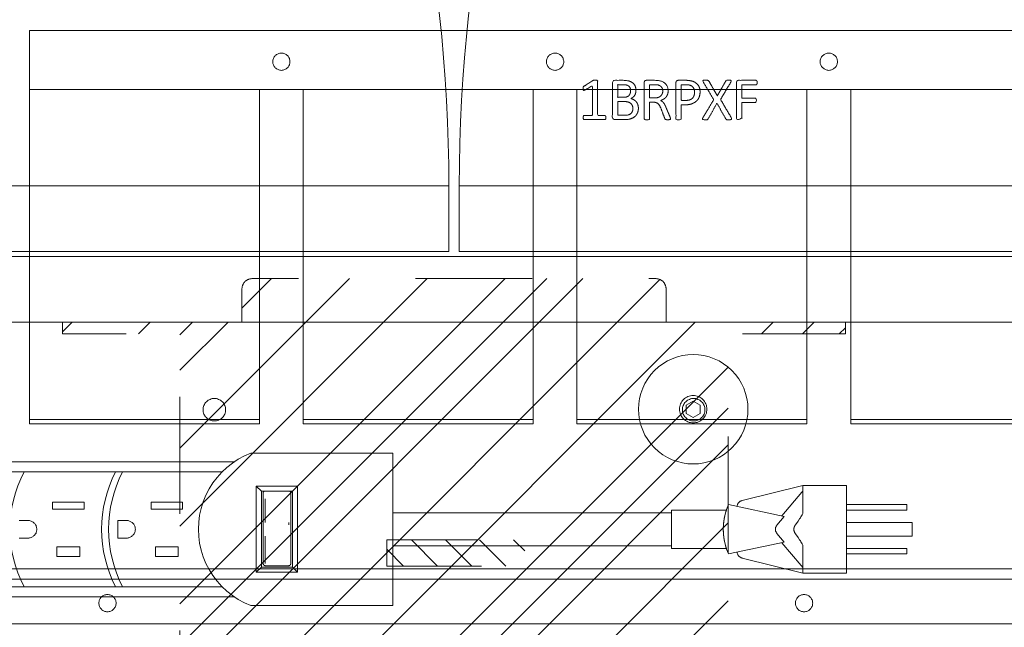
# Model space of a CAD drawing. Header units: inches. Extents: x -416 to -272, y -73 to 47.
# Tile 81 of 206: x -384.72 to -373.48, y -6.52 to 0.41. Entities that reach past the tile are written whole.
import ezdxf

# ---------------------------------------------------------------- set-up
doc = ezdxf.new("R2010")
doc.units = ezdxf.units.IN
doc.header["$LTSCALE"] = 32
doc.header["$MEASUREMENT"] = 0
doc.linetypes.add('Dash Style-1', pattern=[0.083328, 0.041656, -0.041672])
for name, color, linetype, lineweight in [('DashLine', 7, 'Continuous', 13), ('DashLineFill', 7, 'Dash Style-1', 13), ('Drawing', 7, 'Continuous', 18), ('Metal-Black', 7, 'Continuous', 18), ('None', 7, 'Continuous', 18), ('SolidLine', 7, 'Continuous', 15)]:
    doc.layers.add(name, color=color, linetype=linetype, lineweight=lineweight)
doc.layers.add('Electrical', color=1, linetype='Dash Style-1', lineweight=15, true_color=0xff0000)
doc.layers.add('Metal_Black', color=7, linetype='Continuous', lineweight=18, true_color=0x4c4c4c)

# ---------------------------------------------------------------- blocks, each defined once
blk = doc.blocks.new('1BP8DW-Leveler (2D)')
at = {"layer": 'DashLine', "flags": 128}
for points in [[(0.625, 0), (0.622, -0.061), (0.613, -0.122), (0.598, -0.181), (0.577, -0.239), (0.551, -0.295), (0.52, -0.347), (0.483, -0.396), (0.442, -0.442), (0.396, -0.483), (0.347, -0.52), (0.295, -0.551), (0.239, -0.577), (0.181, -0.598), (0.122, -0.613), (0.061, -0.622), (0, -0.625), (-0.061, -0.622), (-0.122, -0.613), (-0.181, -0.598), (-0.239, -0.577), (-0.295, -0.551), (-0.347, -0.52), (-0.396, -0.483), (-0.442, -0.442), (-0.483, -0.396), (-0.52, -0.347), (-0.551, -0.295), (-0.577, -0.239), (-0.598, -0.181), (-0.613, -0.122), (-0.622, -0.061), (-0.625, 0), (-0.622, 0.061), (-0.613, 0.122), (-0.598, 0.181), (-0.577, 0.239), (-0.551, 0.295), (-0.52, 0.347), (-0.483, 0.396), (-0.442, 0.442), (-0.396, 0.483), (-0.347, 0.52), (-0.295, 0.551), (-0.239, 0.577), (-0.181, 0.598), (-0.122, 0.613), (-0.061, 0.622), (0, 0.625), (0.061, 0.622), (0.122, 0.613), (0.181, 0.598), (0.239, 0.577), (0.295, 0.551), (0.347, 0.52), (0.396, 0.483), (0.442, 0.442), (0.483, 0.396), (0.52, 0.347), (0.551, 0.295), (0.577, 0.239), (0.598, 0.181), (0.613, 0.122), (0.622, 0.061)], [(0, 0.156), (0.015, 0.155), (0.03, 0.153), (0.045, 0.15), (0.06, 0.144), (0.074, 0.138), (0.087, 0.13), (0.099, 0.121), (0.11, 0.11), (0.121, 0.099), (0.13, 0.087), (0.138, 0.074), (0.144, 0.06), (0.15, 0.045), (0.153, 0.03), (0.155, 0.015), (0.156, 0), (0.155, -0.015), (0.153, -0.03), (0.15, -0.045), (0.144, -0.06), (0.138, -0.074), (0.13, -0.087), (0.121, -0.099), (0.11, -0.11), (0.099, -0.121), (0.087, -0.13), (0.074, -0.138), (0.06, -0.144), (0.045, -0.15), (0.03, -0.153), (0.015, -0.155), (0, -0.156), (-0.015, -0.155), (-0.03, -0.153), (-0.045, -0.15), (-0.06, -0.144), (-0.074, -0.138), (-0.087, -0.13), (-0.099, -0.121), (-0.11, -0.11), (-0.121, -0.099), (-0.13, -0.087), (-0.138, -0.074), (-0.144, -0.06), (-0.15, -0.045), (-0.153, -0.03), (-0.155, -0.015), (-0.156, 0), (-0.155, 0.015), (-0.153, 0.03), (-0.15, 0.045), (-0.144, 0.06), (-0.138, 0.074), (-0.13, 0.087), (-0.121, 0.099), (-0.11, 0.11), (-0.099, 0.121), (-0.087, 0.13), (-0.074, 0.138), (-0.06, 0.144), (-0.045, 0.15), (-0.03, 0.153), (-0.015, 0.155)], [(0, 0.094), (-0.081, 0.047), (-0.081, -0.047), (0, -0.094), (0.081, -0.047), (0.081, 0.047)]]:
    blk.add_lwpolyline(points, close=True, dxfattribs=at)
blk = doc.blocks.new('1BRPX9-Util_Bkt_Lg-N (2D)')
at = {"layer": 'DashLineFill', "linetype": 'Continuous', "lineweight": 13}
h = blk.add_hatch(dxfattribs=at)
h.set_pattern_fill('Steel', color=253, style=0, pattern_type=2)
h.set_pattern_definition([(45, (0, 0), (-1.613, 1.9357), []), (45, (-1.0608, 1.0608), (-0.472346, 0.41676), [])])
edge = h.paths.add_edge_path()
edge.add_line((-4.469, 7.539), (-2.421, 7.539))
edge.add_line((-2.421, 7.539), (-2.421, 7.917))
edge.add_arc((-2.303, 7.917), 0.118, 90, 180, ccw=False)
edge.add_line((-2.303, 8.035), (2.303, 8.035))
edge.add_arc((2.303, 7.917), 0.118, 0, 90, ccw=False)
edge.add_line((2.421, 7.917), (2.421, 7.539))
edge.add_line((2.421, 7.539), (4.469, 7.539))
edge.add_line((4.469, 7.539), (4.469, 7.406))
edge.add_line((4.469, 7.406), (3.13, 7.406))
edge.add_line((3.13, 7.406), (3.13, -2.012))
edge.add_line((3.13, -2.012), (4.469, -2.012))
edge.add_line((4.469, -2.012), (4.469, -2.146))
edge.add_line((4.469, -2.146), (2.421, -2.146))
edge.add_line((2.421, -2.146), (2.421, -2.524))
edge.add_arc((2.303, -2.524), 0.118, 270, 360, ccw=False)
edge.add_line((2.303, -2.642), (-2.303, -2.642))
edge.add_arc((-2.303, -2.524), 0.118, 180, 270, ccw=False)
edge.add_line((-2.421, -2.524), (-2.421, -2.146))
edge.add_line((-2.421, -2.146), (-4.469, -2.146))
edge.add_line((-4.469, -2.146), (-4.469, -2.012))
edge.add_line((-4.469, -2.012), (-3.13, -2.012))
edge.add_line((-3.13, -2.012), (-3.13, 7.406))
edge.add_line((-3.13, 7.406), (-4.469, 7.406))
edge.add_line((-4.469, 7.406), (-4.469, 7.539))
at = {"layer": 'DashLineFill', "flags": 128}
blk.add_lwpolyline([(-4.469, 7.539), (-2.421, 7.539), (-2.421, 7.917, -0.414214), (-2.303, 8.035), (2.303, 8.035, -0.414214), (2.421, 7.917), (2.421, 7.539), (4.469, 7.539), (4.469, 7.406), (3.13, 7.406), (3.13, -2.012), (4.469, -2.012), (4.469, -2.146), (2.421, -2.146), (2.421, -2.524, -0.414214), (2.303, -2.642), (-2.303, -2.642, -0.414214), (-2.421, -2.524), (-2.421, -2.146), (-4.469, -2.146), (-4.469, -2.012), (-3.13, -2.012), (-3.13, 7.406), (-4.469, 7.406)], format="xyb", close=True, dxfattribs=at)
at = {"layer": 'SolidLine', "flags": 128}
for points in [[(-2.736, -1.017), (-2.724, -1.018), (-2.711, -1.02), (-2.699, -1.023), (-2.687, -1.027), (-2.676, -1.032), (-2.665, -1.039), (-2.655, -1.046), (-2.645, -1.055), (-2.637, -1.064), (-2.629, -1.074), (-2.623, -1.085), (-2.618, -1.096), (-2.613, -1.108), (-2.61, -1.121), (-2.608, -1.133), (-2.608, -1.146), (-2.608, -1.158), (-2.61, -1.171), (-2.613, -1.183), (-2.618, -1.195), (-2.623, -1.206), (-2.629, -1.217), (-2.637, -1.227), (-2.645, -1.237), (-2.655, -1.245), (-2.665, -1.253), (-2.676, -1.259), (-2.687, -1.264), (-2.699, -1.269), (-2.711, -1.272), (-2.724, -1.274), (-2.736, -1.274), (-2.749, -1.274), (-2.761, -1.272), (-2.774, -1.269), (-2.785, -1.264), (-2.797, -1.259), (-2.808, -1.253), (-2.818, -1.245), (-2.827, -1.237), (-2.836, -1.227), (-2.843, -1.217), (-2.85, -1.206), (-2.855, -1.195), (-2.859, -1.183), (-2.862, -1.171), (-2.864, -1.158), (-2.865, -1.146), (-2.864, -1.133), (-2.862, -1.121), (-2.859, -1.108), (-2.855, -1.096), (-2.85, -1.085), (-2.843, -1.074), (-2.836, -1.064), (-2.827, -1.055), (-2.818, -1.046), (-2.808, -1.039), (-2.797, -1.032), (-2.785, -1.027), (-2.774, -1.023), (-2.761, -1.02), (-2.749, -1.018)], [(2.736, -1.017), (2.749, -1.018), (2.761, -1.02), (2.774, -1.023), (2.785, -1.027), (2.797, -1.032), (2.808, -1.039), (2.818, -1.046), (2.827, -1.055), (2.836, -1.064), (2.843, -1.074), (2.85, -1.085), (2.855, -1.096), (2.859, -1.108), (2.862, -1.121), (2.864, -1.133), (2.865, -1.146), (2.864, -1.158), (2.862, -1.171), (2.859, -1.183), (2.855, -1.195), (2.85, -1.206), (2.843, -1.217), (2.836, -1.227), (2.827, -1.237), (2.818, -1.245), (2.808, -1.253), (2.797, -1.259), (2.785, -1.264), (2.774, -1.269), (2.761, -1.272), (2.749, -1.274), (2.736, -1.274), (2.724, -1.274), (2.711, -1.272), (2.699, -1.269), (2.687, -1.264), (2.676, -1.259), (2.665, -1.253), (2.655, -1.245), (2.645, -1.237), (2.637, -1.227), (2.629, -1.217), (2.623, -1.206), (2.618, -1.195), (2.613, -1.183), (2.61, -1.171), (2.608, -1.158), (2.608, -1.146), (2.608, -1.133), (2.61, -1.121), (2.613, -1.108), (2.618, -1.096), (2.623, -1.085), (2.629, -1.074), (2.637, -1.064), (2.645, -1.055), (2.655, -1.046), (2.665, -1.039), (2.676, -1.032), (2.687, -1.027), (2.699, -1.023), (2.711, -1.02), (2.724, -1.018)]]:
    blk.add_lwpolyline(points, close=True, dxfattribs=at)
at = {"layer": 'Metal-Black', "color": 7}
blk.add_blockref('1BP8DW-Leveler (2D)', (-2.731, -1.151), dxfattribs=at)
blk = doc.blocks.new('Group-97')
at = {"layer": 'DashLine', "flags": 128}
blk.add_lwpolyline([(18.435, -10.453), (53.612, -10.453), (53.612, -11.201), (18.435, -11.201)], close=True, dxfattribs=at)
at = {"layer": 'DashLine'}
for centre, start, end in [((18.12, -12.008), 335, 0), ((53.927, -12.008), 180, 205)]:
    blk.add_arc(centre, 17.844, start, end, dxfattribs=at)
at = {"layer": 'SolidLine', "flags": 128}
for points in [[(0.787, -0.768), (71.26, -0.768), (71.26, -11.201), (0.787, -11.201)], [(18.12, -11.26), (35.965, -11.26), (35.965, -12.008), (18.12, -12.008)], [(36.083, -11.26), (53.927, -11.26), (53.927, -12.008), (36.083, -12.008)]]:
    blk.add_lwpolyline(points, close=True, dxfattribs=at)
at = {"layer": 'DashLine', "color": 7}
blk.add_blockref('1BRPX9-Util_Bkt_Lg-N (2D)', (36.024, -8.307), dxfattribs=at)
blk = doc.blocks.new('Group-75')
at = {"layer": 'SolidLine'}
for p, q in [((-2.906, 0.893), (-4.526, 0.893)), ((-4.526, 0.893), (-4.526, -0.847)), ((-2.832, 0.861), (-2.906, 0.893)), ((-2.761, 0.823), (-2.832, 0.861)), ((-2.714, 0.793), (-2.761, 0.823)), ((-2.694, 0.779), (-2.761, 0.823)), ((-2.694, 0.779), (-2.714, 0.793)), ((4.484, 0.793), (-2.714, 0.793)), ((-2.631, 0.729), (-2.694, 0.779)), ((-2.572, 0.675), (-2.631, 0.729)), ((-2.519, 0.615), (-2.572, 0.675)), ((-2.47, 0.551), (-2.519, 0.615)), ((-9.206, 0.523), (-9.706, 0.523)), ((-9.706, 0.523), (-9.706, -0.477)), ((-9.206, 0.523), (-9.206, 0.203)), ((-8.515, 0.352), (-9.206, 0.523)), ((-9.206, 0.46), (-9.201, 0.454)), ((-9.194, 0.445), (-9.201, 0.454)), ((-2.967, 0.513), (-3.439, 0.513)), ((-3.38, 0.456), (-3.439, 0.513)), ((-3.439, 0.513), (-3.439, -0.468)), ((-3.026, 0.456), (-3.38, 0.456)), ((-3.38, -0.411), (-3.38, 0.456)), ((-3.026, 0.456), (-2.967, 0.513)), ((-3.026, 0.456), (-3.026, -0.411)), ((-2.967, -0.468), (-2.967, 0.513)), ((-2.428, 0.483), (-2.47, 0.551)), ((-2.391, 0.412), (-2.428, 0.483)), ((-9.187, 0.437), (-9.194, 0.445)), ((-8.968, 0.176), (-9.187, 0.437)), ((-8.509, 0.35), (-8.515, 0.352)), ((-8.503, 0.348), (-8.509, 0.35)), ((-8.497, 0.345), (-8.503, 0.348)), ((-8.492, 0.342), (-8.497, 0.345)), ((-8.486, 0.338), (-8.492, 0.342)), ((-8.481, 0.334), (-8.486, 0.338)), ((-3.359, 0.421), (-3.36, 0.419)), ((-3.36, 0.419), (-3.36, 0.418)), ((-3.36, 0.418), (-3.36, 0.416)), ((-3.36, 0.416), (-3.36, 0.414)), ((-3.36, 0.414), (-3.36, -0.392)), ((-3.358, 0.424), (-3.359, 0.422)), ((-3.359, 0.422), (-3.359, 0.421)), ((-3.357, 0.426), (-3.358, 0.424)), ((-3.356, 0.428), (-3.357, 0.426)), ((-3.357, 0.426), (-3.357, 0.426)), ((-3.354, 0.43), (-3.356, 0.428)), ((-3.353, 0.431), (-3.354, 0.43)), ((-3.352, 0.432), (-3.353, 0.431)), ((-3.35, 0.434), (-3.352, 0.432)), ((-3.348, 0.435), (-3.35, 0.434)), ((-3.346, 0.436), (-3.348, 0.435)), ((-3.344, 0.436), (-3.346, 0.436)), ((-3.343, 0.437), (-3.344, 0.436)), ((-3.341, 0.437), (-3.343, 0.437)), ((-3.339, 0.438), (-3.341, 0.437)), ((-3.337, 0.438), (-3.339, 0.438)), ((-3.069, 0.438), (-3.337, 0.438)), ((-3.067, 0.438), (-3.069, 0.438)), ((-3.069, 0.414), (-3.069, 0.1)), ((-3.065, 0.437), (-3.067, 0.438)), ((-3.063, 0.437), (-3.065, 0.437)), ((-3.061, 0.436), (-3.063, 0.437)), ((-3.059, 0.436), (-3.061, 0.436)), ((-3.057, 0.435), (-3.059, 0.436)), ((-3.056, 0.434), (-3.057, 0.435)), ((-3.054, 0.433), (-3.056, 0.434)), ((-3.054, 0.432), (-3.054, 0.433)), ((-3.052, 0.431), (-3.054, 0.432)), ((-3.051, 0.43), (-3.052, 0.431)), ((-3.05, 0.428), (-3.051, 0.43)), ((-3.049, 0.426), (-3.05, 0.428)), ((-3.049, 0.426), (-3.049, 0.426)), ((-3.048, 0.424), (-3.049, 0.426)), ((-3.047, 0.422), (-3.048, 0.424)), ((-3.046, 0.421), (-3.047, 0.422)), ((-3.046, 0.419), (-3.046, 0.421)), ((-3.046, 0.418), (-3.046, 0.419)), ((-3.045, 0.416), (-3.046, 0.418)), ((-3.045, 0.414), (-3.045, 0.416)), ((-3.045, -0.392), (-3.045, 0.414)), ((-2.361, 0.337), (-2.391, 0.412)), ((-2.337, 0.261), (-2.361, 0.337)), ((-10.393, 0.304), (-10.393, 0.241)), ((-9.706, 0.304), (-10.393, 0.304)), ((-9.706, 0.241), (-10.393, 0.241)), ((-8.357, 0.304), (-8.995, 0.17)), ((-8.477, 0.329), (-8.481, 0.334)), ((-8.472, 0.324), (-8.477, 0.329)), ((-8.469, 0.319), (-8.472, 0.324)), ((-8.465, 0.313), (-8.469, 0.319)), ((-8.462, 0.308), (-8.465, 0.313)), ((-8.46, 0.302), (-8.462, 0.308)), ((-8.458, 0.295), (-8.46, 0.302)), ((-8.457, 0.289), (-8.458, 0.295)), ((-8.456, 0.283), (-8.457, 0.289)), ((-8.336, 0.25), (-8.357, 0.304)), ((-8.333, 0.241), (-8.336, 0.25)), ((-8.32, 0.194), (-8.336, 0.25)), ((-7.706, 0.241), (-8.333, 0.241)), ((-8.333, 0.24), (-8.333, 0.241)), ((-8.333, 0.24), (-8.33, 0.231)), ((-8.328, 0.225), (-8.33, 0.231)), ((-7.706, 0.241), (-7.706, -0.196)), ((-2.32, 0.182), (-2.337, 0.261)), ((-1.816, 0.333), (-2.076, 0.333)), ((-2.076, 0.223), (-2.076, 0.333)), ((-1.816, 0.333), (-1.816, 0.223)), ((-0.691, 0.333), (-0.951, 0.333)), ((-0.951, 0.223), (-0.951, 0.333)), ((-0.691, 0.333), (-0.691, 0.223)), ((-9.206, 0.203), (-9.199, 0.189)), ((-9.199, 0.189), (-9.192, 0.178)), ((-9.192, 0.178), (-9.185, 0.166)), ((-9.178, 0.153), (-9.185, 0.166)), ((-9.17, 0.141), (-9.178, 0.153)), ((-9.17, 0.141), (-9.153, 0.116)), ((-9.153, 0.116), (-9.135, 0.09)), ((-8.995, 0.17), (-8.911, 0.07)), ((-8.327, 0.221), (-8.328, 0.225)), ((-8.326, 0.217), (-8.327, 0.221)), ((-8.324, 0.212), (-8.326, 0.217)), ((-8.324, 0.212), (-8.322, 0.202)), ((-8.322, 0.202), (-8.32, 0.195)), ((-8.32, 0.194), (-8.319, 0.19)), ((-8.319, 0.19), (-8.32, 0.194)), ((-8.308, 0.138), (-8.32, 0.194)), ((-8.316, 0.177), (-8.319, 0.19)), ((-8.316, 0.177), (-8.313, 0.163)), ((-8.31, 0.148), (-8.313, 0.163)), ((-8.31, 0.148), (-8.308, 0.139)), ((-8.306, 0.124), (-8.308, 0.138)), ((-8.301, 0.08), (-8.308, 0.138)), ((-8.308, 0.137), (-8.307, 0.135)), ((-8.306, 0.124), (-8.304, 0.115)), ((-8.303, 0.106), (-8.304, 0.115)), ((-4.526, 0.21), (-7.706, 0.21)), ((-2.309, 0.103), (-2.32, 0.182)), ((-1.816, 0.223), (-2.076, 0.223)), ((-1.536, 0.109), (-1.528, 0.113)), ((-1.528, 0.113), (-1.52, 0.116)), ((-1.52, 0.116), (-1.512, 0.119)), ((-1.512, 0.119), (-1.503, 0.121)), ((-1.503, 0.121), (-1.495, 0.122)), ((-1.495, 0.122), (-1.486, 0.123)), ((-1.386, 0.123), (-1.486, 0.123)), ((-1.386, 0.123), (-1.386, -0.077)), ((-0.691, 0.223), (-0.951, 0.223)), ((-0.411, 0.109), (-0.403, 0.113)), ((-0.403, 0.113), (-0.395, 0.116)), ((-0.395, 0.116), (-0.387, 0.119)), ((-0.387, 0.119), (-0.378, 0.121)), ((-0.378, 0.121), (-0.37, 0.122)), ((-0.37, 0.122), (-0.361, 0.123)), ((-0.261, 0.123), (-0.361, 0.123)), ((-9.706, 0.101), (-10.456, 0.101)), ((-10.456, 0.101), (-10.456, -0.056)), ((-9.12, 0.07), (-9.135, 0.09)), ((-9.118, 0.067), (-9.12, 0.07)), ((-9.118, 0.067), (-9.115, 0.063)), ((-9.113, 0.058), (-9.115, 0.063)), ((-9.113, 0.058), (-9.111, 0.055)), ((-9.11, 0.052), (-9.111, 0.055)), ((-9.108, 0.046), (-9.11, 0.052)), ((-9.107, 0.043), (-9.108, 0.046)), ((-9.108, -0.001), (-9.107, 0.002)), ((-9.106, 0.039), (-9.107, 0.043)), ((-9.107, 0.002), (-9.106, 0.006)), ((-9.105, 0.036), (-9.106, 0.039)), ((-9.106, 0.006), (-9.105, 0.009)), ((-9.105, 0.033), (-9.105, 0.036)), ((-9.104, 0.029), (-9.105, 0.033)), ((-9.105, 0.012), (-9.104, 0.016)), ((-9.105, 0.009), (-9.105, 0.012)), ((-9.104, 0.026), (-9.104, 0.029)), ((-9.104, 0.023), (-9.104, 0.026)), ((-9.104, 0.019), (-9.104, 0.023)), ((-9.104, 0.016), (-9.104, 0.019)), ((-8.909, 0.067), (-8.911, 0.07)), ((-8.909, 0.067), (-8.907, 0.064)), ((-8.907, 0.064), (-8.905, 0.061)), ((-8.905, 0.061), (-8.903, 0.058)), ((-8.902, 0.055), (-8.903, 0.058)), ((-8.902, 0.055), (-8.9, 0.052)), ((-8.9, 0.052), (-8.899, 0.049)), ((-8.897, 0.046), (-8.899, 0.049)), ((-8.896, 0.043), (-8.897, 0.046)), ((-8.896, 0.002), (-8.897, -0.001)), ((-8.896, 0.043), (-8.896, 0.039)), ((-8.896, 0.039), (-8.895, 0.036)), ((-8.895, 0.009), (-8.896, 0.006)), ((-8.896, 0.006), (-8.896, 0.002)), ((-8.894, 0.033), (-8.895, 0.036)), ((-8.894, 0.012), (-8.895, 0.009)), ((-8.894, 0.029), (-8.894, 0.033)), ((-8.894, 0.029), (-8.894, 0.026)), ((-8.894, 0.026), (-8.894, 0.023)), ((-8.894, 0.023), (-8.894, 0.019)), ((-8.894, 0.016), (-8.894, 0.019)), ((-8.894, 0.016), (-8.894, 0.012)), ((-8.302, 0.097), (-8.303, 0.106)), ((-8.301, 0.08), (-8.302, 0.097)), ((-8.301, 0.079), (-8.301, 0.08)), ((-8.301, 0.08), (-8.298, 0.023)), ((-8.3, 0.07), (-8.301, 0.079)), ((-8.301, -0.035), (-8.298, 0.023)), ((-8.299, 0.061), (-8.3, 0.07)), ((-8.299, 0.051), (-8.299, 0.061)), ((-8.299, 0.042), (-8.299, 0.051)), ((-8.298, 0.032), (-8.299, 0.042)), ((-8.299, 0.003), (-8.298, 0.013)), ((-8.299, -0.006), (-8.299, 0.003)), ((-8.298, 0.023), (-8.298, 0.032)), ((-8.298, 0.013), (-8.298, 0.023)), ((-2.306, 0.023), (-2.309, 0.103)), ((-2.309, -0.058), (-2.306, 0.023)), ((-1.586, 0.023), (-1.585, 0.031)), ((-1.585, 0.014), (-1.586, 0.023)), ((-1.585, 0.031), (-1.584, 0.04)), ((-1.584, 0.005), (-1.585, 0.014)), ((-1.584, 0.04), (-1.582, 0.048)), ((-1.582, -0.003), (-1.584, 0.005)), ((-1.582, 0.048), (-1.58, 0.057)), ((-1.58, 0.057), (-1.577, 0.065)), ((-1.577, 0.065), (-1.572, 0.073)), ((-1.572, 0.073), (-1.568, 0.08)), ((-1.568, 0.08), (-1.562, 0.087)), ((-1.562, 0.087), (-1.557, 0.093)), ((-1.557, 0.093), (-1.55, 0.099)), ((-1.55, 0.099), (-1.543, 0.104)), ((-1.543, 0.104), (-1.536, 0.109)), ((-0.461, 0.023), (-0.46, 0.031)), ((-0.46, 0.014), (-0.461, 0.023)), ((-0.46, 0.031), (-0.459, 0.04)), ((-0.459, 0.005), (-0.46, 0.014)), ((-0.459, 0.04), (-0.457, 0.048)), ((-0.457, -0.003), (-0.459, 0.005)), ((-0.457, 0.048), (-0.455, 0.057)), ((-0.455, 0.057), (-0.452, 0.065)), ((-0.452, 0.065), (-0.447, 0.073)), ((-0.447, 0.073), (-0.443, 0.08)), ((-0.443, 0.08), (-0.437, 0.087)), ((-0.437, 0.087), (-0.432, 0.093)), ((-0.432, 0.093), (-0.425, 0.099)), ((-0.425, 0.099), (-0.418, 0.104)), ((-0.418, 0.104), (-0.411, 0.109)), ((-9.706, -0.056), (-10.456, -0.056)), ((-9.185, -0.121), (-9.178, -0.108)), ((-9.17, -0.096), (-9.178, -0.108)), ((-9.17, -0.096), (-9.153, -0.071)), ((-9.153, -0.071), (-9.135, -0.045)), ((-9.12, -0.025), (-9.135, -0.045)), ((-9.12, -0.025), (-9.118, -0.022)), ((-9.118, -0.022), (-9.116, -0.019)), ((-9.115, -0.018), (-9.116, -0.019)), ((-9.113, -0.013), (-9.115, -0.018)), ((-9.113, -0.013), (-9.111, -0.01)), ((-9.111, -0.01), (-9.11, -0.007)), ((-9.11, -0.007), (-9.109, -0.004)), ((-9.108, -0.001), (-9.109, -0.004)), ((-8.911, -0.025), (-8.995, -0.125)), ((-8.909, -0.022), (-8.911, -0.025)), ((-8.907, -0.019), (-8.909, -0.022)), ((-8.907, -0.019), (-8.905, -0.016)), ((-8.903, -0.013), (-8.905, -0.016)), ((-8.902, -0.01), (-8.903, -0.013)), ((-8.9, -0.007), (-8.902, -0.01)), ((-8.899, -0.004), (-8.9, -0.007)), ((-8.897, -0.001), (-8.899, -0.004)), ((-8.32, -0.149), (-8.308, -0.093)), ((-8.31, -0.103), (-8.313, -0.118)), ((-8.31, -0.103), (-8.308, -0.093)), ((-8.308, -0.093), (-8.301, -0.035)), ((-8.308, -0.093), (-8.306, -0.078)), ((-8.306, -0.078), (-8.304, -0.07)), ((-8.304, -0.07), (-8.303, -0.061)), ((-8.303, -0.061), (-8.302, -0.052)), ((-8.302, -0.052), (-8.301, -0.035)), ((-8.301, -0.035), (-8.3, -0.025)), ((-8.3, -0.025), (-8.299, -0.015)), ((-8.299, -0.015), (-8.299, -0.006)), ((-3.337, -0.03), (-3.337, -0.054)), ((-3.069, -0.054), (-3.069, -0.327)), ((-2.32, -0.137), (-2.309, -0.058)), ((-1.58, -0.012), (-1.582, -0.003)), ((-1.577, -0.02), (-1.58, -0.012)), ((-1.572, -0.027), (-1.577, -0.02)), ((-1.568, -0.035), (-1.572, -0.027)), ((-1.562, -0.042), (-1.568, -0.035)), ((-1.557, -0.048), (-1.562, -0.042)), ((-1.55, -0.054), (-1.557, -0.048)), ((-1.543, -0.059), (-1.55, -0.054)), ((-1.536, -0.064), (-1.543, -0.059)), ((-1.528, -0.068), (-1.536, -0.064)), ((-1.52, -0.071), (-1.528, -0.068)), ((-1.512, -0.074), (-1.52, -0.071)), ((-1.503, -0.076), (-1.512, -0.074)), ((-1.495, -0.077), (-1.503, -0.076)), ((-1.486, -0.077), (-1.495, -0.077)), ((-1.386, -0.077), (-1.486, -0.077)), ((-0.455, -0.012), (-0.457, -0.003)), ((-0.452, -0.02), (-0.455, -0.012)), ((-0.447, -0.027), (-0.452, -0.02)), ((-0.443, -0.035), (-0.447, -0.027)), ((-0.437, -0.042), (-0.443, -0.035)), ((-0.432, -0.048), (-0.437, -0.042)), ((-0.425, -0.054), (-0.432, -0.048)), ((-0.418, -0.059), (-0.425, -0.054)), ((-0.411, -0.064), (-0.418, -0.059)), ((-0.403, -0.068), (-0.411, -0.064)), ((-0.395, -0.071), (-0.403, -0.068)), ((-0.387, -0.074), (-0.395, -0.071)), ((-0.378, -0.076), (-0.387, -0.074)), ((-0.37, -0.077), (-0.378, -0.076)), ((-0.361, -0.077), (-0.37, -0.077)), ((-0.261, -0.077), (-0.361, -0.077)), ((-10.393, -0.196), (-10.393, -0.259)), ((-9.706, -0.196), (-10.393, -0.196)), ((-9.199, -0.144), (-9.206, -0.158)), ((-9.206, -0.477), (-9.206, -0.158)), ((-9.199, -0.144), (-9.192, -0.133)), ((-9.194, -0.4), (-8.968, -0.131)), ((-9.185, -0.121), (-9.192, -0.133)), ((-8.995, -0.125), (-8.357, -0.259)), ((-8.357, -0.259), (-8.336, -0.205)), ((-8.336, -0.205), (-8.32, -0.149)), ((-8.336, -0.205), (-8.333, -0.196)), ((-8.333, -0.196), (-8.332, -0.193)), ((-7.706, -0.196), (-8.333, -0.196)), ((-8.332, -0.193), (-8.331, -0.189)), ((-8.33, -0.186), (-8.331, -0.189)), ((-8.328, -0.18), (-8.33, -0.186)), ((-8.327, -0.176), (-8.328, -0.18)), ((-8.327, -0.176), (-8.324, -0.167)), ((-8.324, -0.167), (-8.322, -0.157)), ((-8.32, -0.15), (-8.322, -0.157)), ((-8.319, -0.145), (-8.32, -0.149)), ((-8.32, -0.149), (-8.319, -0.145)), ((-8.319, -0.145), (-8.316, -0.132)), ((-8.313, -0.118), (-8.316, -0.132)), ((-4.526, -0.165), (-7.706, -0.165)), ((-2.361, -0.292), (-2.337, -0.216)), ((-2.337, -0.216), (-2.32, -0.137)), ((-2.126, -0.287), (-2.126, -0.207)), ((-1.766, -0.207), (-2.126, -0.207)), ((-1.766, -0.207), (-1.766, -0.287)), ((-0.641, -0.207), (-1.001, -0.207)), ((-1.001, -0.287), (-1.001, -0.207)), ((-0.641, -0.207), (-0.641, -0.287)), ((-9.706, -0.259), (-10.393, -0.259)), ((-9.206, -0.477), (-8.515, -0.307)), ((-8.515, -0.307), (-8.509, -0.305)), ((-8.509, -0.305), (-8.503, -0.303)), ((-8.503, -0.303), (-8.497, -0.3)), ((-8.497, -0.3), (-8.492, -0.297)), ((-8.492, -0.297), (-8.486, -0.293)), ((-8.486, -0.293), (-8.481, -0.289)), ((-8.481, -0.289), (-8.477, -0.284)), ((-8.477, -0.284), (-8.472, -0.279)), ((-8.472, -0.279), (-8.469, -0.274)), ((-8.469, -0.274), (-8.465, -0.268)), ((-8.465, -0.268), (-8.462, -0.263)), ((-8.462, -0.263), (-8.46, -0.256)), ((-8.46, -0.256), (-8.458, -0.25)), ((-8.458, -0.25), (-8.457, -0.244)), ((-8.457, -0.244), (-8.456, -0.238)), ((-3.069, -0.327), (-3.068, -0.327)), ((-2.391, -0.367), (-2.361, -0.292)), ((-1.766, -0.287), (-2.126, -0.287)), ((-0.641, -0.287), (-1.001, -0.287)), ((-9.206, -0.415), (-9.201, -0.408)), ((-9.194, -0.4), (-9.201, -0.408)), ((-3.439, -0.468), (-3.38, -0.411)), ((-3.026, -0.411), (-3.38, -0.411)), ((-3.36, -0.392), (-3.36, -0.394)), ((-3.36, -0.394), (-3.36, -0.396)), ((-3.36, -0.396), (-3.36, -0.398)), ((-3.36, -0.398), (-3.359, -0.399)), ((-3.359, -0.399), (-3.358, -0.401)), ((-3.358, -0.401), (-3.357, -0.403)), ((-3.357, -0.403), (-3.356, -0.405)), ((-3.356, -0.405), (-3.355, -0.406)), ((-3.355, -0.406), (-3.354, -0.408)), ((-3.354, -0.408), (-3.353, -0.409)), ((-3.353, -0.409), (-3.351, -0.41)), ((-3.35, -0.411), (-3.351, -0.41)), ((-3.054, -0.41), (-3.055, -0.411)), ((-3.054, -0.41), (-3.053, -0.409)), ((-3.053, -0.409), (-3.052, -0.408)), ((-3.052, -0.408), (-3.05, -0.406)), ((-3.05, -0.406), (-3.049, -0.405)), ((-3.049, -0.405), (-3.048, -0.403)), ((-3.048, -0.403), (-3.047, -0.401)), ((-3.047, -0.399), (-3.046, -0.398)), ((-3.047, -0.401), (-3.047, -0.399)), ((-3.046, -0.396), (-3.045, -0.394)), ((-3.046, -0.398), (-3.046, -0.396)), ((-3.045, -0.394), (-3.045, -0.392)), ((-3.026, -0.411), (-2.967, -0.468)), ((-2.47, -0.506), (-2.428, -0.438)), ((-2.428, -0.438), (-2.391, -0.367)), ((-9.206, -0.477), (-9.706, -0.477)), ((-2.967, -0.468), (-3.439, -0.468)), ((-2.519, -0.57), (-2.47, -0.506)), ((-2.631, -0.684), (-2.572, -0.63)), ((-2.572, -0.63), (-2.519, -0.57)), ((-2.832, -0.816), (-2.761, -0.778)), ((-2.761, -0.778), (-2.694, -0.734)), ((-2.761, -0.778), (-2.714, -0.747)), ((-2.714, -0.747), (-2.694, -0.734)), ((4.484, -0.747), (-2.714, -0.747)), ((-2.694, -0.734), (-2.631, -0.684)), ((-2.906, -0.847), (-4.526, -0.847)), ((-2.906, -0.847), (-2.832, -0.816))]:
    blk.add_line(p, q, dxfattribs=at)
blk = doc.blocks.new('MP-Plug (2D)')
at = {"layer": 'SolidLine'}
for p, q in [((4.583, 0.678), (-2.576, 0.678)), ((4.583, -0.632), (-2.576, -0.632))]:
    blk.add_line(p, q, dxfattribs=at)
for centre in [(-2.7, 0.023), (-2.62, 0.023), (-1.575, 0.023)]:
    blk.add_arc(centre, 1.42, 332.5327, 27.4673, dxfattribs=at)
at = {"layer": 'SolidLine', "color": 7}
blk.add_blockref('Group-75', (0, 0), dxfattribs=at)
blk = doc.blocks.new('Group-76')
at = {"layer": 'Metal_Black', "color": 7}
for points, knots in [([(5.781, -1.714), (5.773, -1.714), (5.759, -1.711), (5.757, -1.703), (5.757, -1.584), (5.757, -1.465), (5.758, -1.461), (5.764, -1.457), (5.773, -1.455), (5.786, -1.455), (5.795, -1.457), (5.801, -1.459), (5.805, -1.465), (5.805, -1.513), (5.805, -1.56), (5.974, -1.56), (6.144, -1.56), (6.118, -1.517), (6.093, -1.474), (6.091, -1.468), (6.089, -1.459), (6.093, -1.455), (6.104, -1.453), (6.116, -1.453), (6.126, -1.453), (6.131, -1.455), (6.135, -1.459), (6.137, -1.463), (6.17, -1.514), (6.203, -1.566), (6.205, -1.568), (6.205, -1.572), (6.207, -1.577), (6.207, -1.594), (6.207, -1.612), (6.203, -1.618), (6.2, -1.62), (6.001, -1.62), (5.805, -1.62), (5.805, -1.66), (5.805, -1.704), (5.801, -1.708), (5.795, -1.712), (5.786, -1.714), (5.781, -1.714)], [0, 0, 0, 0.00261, 0.007831, 0.010441, 0.176195, 0.178805, 0.181415, 0.184026, 0.186636, 0.188594, 0.190551, 0.192509, 0.194467, 0.244389, 0.244389, 0.424498, 0.424498, 0.47805, 0.47805, 0.484241, 0.490432, 0.496622, 0.502813, 0.507071, 0.510941, 0.514811, 0.518682, 0.518682, 0.576295, 0.576295, 0.578743, 0.58119, 0.583638, 0.590247, 0.593184, 0.596122, 0.599059, 0.911881, 0.911881, 0.976501, 0.982376, 0.988251, 0.994125, 1, 1, 1]), ([(5.886, -2.085), (5.864, -2.085), (5.829, -2.074), (5.799, -2.055), (5.779, -2.028), (5.757, -1.978), (5.757, -1.871), (5.757, -1.804), (5.768, -1.789), (5.981, -1.789), (6.194, -1.789), (6.205, -1.804), (6.205, -1.862), (6.205, -1.954), (6.188, -2.005), (6.161, -2.039), (6.118, -2.057), (6.076, -2.057), (6.046, -2.05), (6.022, -2.035), (6.002, -2.011), (5.997, -1.998), (5.993, -2.016), (5.974, -2.048), (5.947, -2.072), (5.908, -2.085), (5.886, -2.085)], [0, 0, 0, 0.031455, 0.06291, 0.094366, 0.125821, 0.188731, 0.266159, 0.275837, 0.285516, 0.435531, 0.44521, 0.454888, 0.521427, 0.574659, 0.627891, 0.681123, 0.734355, 0.762747, 0.791139, 0.819531, 0.847924, 0.847924, 0.885943, 0.923962, 0.961981, 1, 1, 1]), ([(5.882, -2.022), (5.902, -2.022), (5.932, -2.009), (5.952, -1.985), (5.963, -1.948), (5.963, -1.885), (5.963, -1.849), (5.885, -1.849), (5.806, -1.849), (5.806, -1.892), (5.806, -1.976), (5.834, -2.009), (5.864, -2.022), (5.882, -2.022)], [0, 0, 0, 0.079156, 0.158312, 0.237468, 0.316624, 0.419526, 0.419526, 0.643799, 0.643799, 0.767809, 0.883905, 0.941952, 1, 1, 1]), ([(6.085, -1.996), (6.102, -1.996), (6.128, -1.987), (6.146, -1.967), (6.155, -1.935), (6.155, -1.88), (6.155, -1.849), (6.083, -1.849), (6.011, -1.849), (6.011, -1.883), (6.011, -1.939), (6.022, -1.968), (6.043, -1.987), (6.07, -1.996), (6.085, -1.996)], [0, 0, 0, 0.074499, 0.148998, 0.223496, 0.297995, 0.395417, 0.395417, 0.61891, 0.61891, 0.724928, 0.793696, 0.862464, 0.931232, 1, 1, 1]), ([(5.766, -2.451), (5.762, -2.451), (5.758, -2.449), (5.757, -2.442), (5.755, -2.429), (5.755, -2.41), (5.757, -2.399), (5.758, -2.392), (5.764, -2.388), (5.77, -2.386), (5.822, -2.366), (5.875, -2.346), (5.893, -2.339), (5.923, -2.324), (5.945, -2.302), (5.956, -2.272), (5.956, -2.232), (5.956, -2.213), (5.861, -2.213), (5.762, -2.213), (5.758, -2.209), (5.757, -2.202), (5.755, -2.191), (5.755, -2.174), (5.757, -2.163), (5.758, -2.156), (5.762, -2.152), (5.973, -2.152), (6.194, -2.152), (6.205, -2.167), (6.205, -2.222), (6.205, -2.287), (6.203, -2.309), (6.201, -2.318), (6.198, -2.344), (6.177, -2.385), (6.148, -2.41), (6.109, -2.425), (6.065, -2.425), (6.028, -2.412), (6, -2.39), (5.982, -2.357), (5.974, -2.339), (5.969, -2.35), (5.954, -2.368), (5.934, -2.383), (5.906, -2.396), (5.89, -2.403), (5.841, -2.423), (5.792, -2.444), (5.779, -2.449), (5.768, -2.451), (5.766, -2.451)], [0, 0, 0, 0.004018, 0.008035, 0.012053, 0.01607, 0.020088, 0.024105, 0.028123, 0.03214, 0.03214, 0.070951, 0.070951, 0.084634, 0.098317, 0.112001, 0.125684, 0.138745, 0.138745, 0.202807, 0.205295, 0.207782, 0.21027, 0.212758, 0.214748, 0.216739, 0.218729, 0.220719, 0.332671, 0.339637, 0.346603, 0.391882, 0.407555, 0.423229, 0.423229, 0.466696, 0.510164, 0.553631, 0.597099, 0.640566, 0.684033, 0.727501, 0.770968, 0.770968, 0.798042, 0.825115, 0.852188, 0.879262, 0.879262, 0.958132, 0.958132, 0.979066, 1, 1, 1]), ([(6.08, -2.363), (6.107, -2.363), (6.142, -2.339), (6.152, -2.311), (6.153, -2.302), (6.155, -2.279), (6.155, -2.238), (6.155, -2.213), (6.08, -2.213), (6.004, -2.213), (6.004, -2.242), (6.004, -2.294), (6.015, -2.327), (6.037, -2.351), (6.065, -2.363), (6.08, -2.363)], [0, 0, 0, 0.142515, 0.285031, 0.285031, 0.330993, 0.376955, 0.445899, 0.445899, 0.655281, 0.655281, 0.734439, 0.800829, 0.867219, 0.93361, 1, 1, 1]), ([(6.074, -2.789), (6.039, -2.789), (5.985, -2.767), (5.949, -2.726), (5.926, -2.667), (5.926, -2.6), (5.926, -2.575), (5.846, -2.575), (5.762, -2.575), (5.758, -2.571), (5.757, -2.564), (5.755, -2.553), (5.755, -2.536), (5.757, -2.525), (5.758, -2.518), (5.762, -2.514), (5.973, -2.514), (6.192, -2.514), (6.205, -2.529), (6.205, -2.586), (6.205, -2.649), (6.201, -2.675), (6.194, -2.712), (6.172, -2.748), (6.141, -2.776), (6.098, -2.789), (6.074, -2.789)], [0, 0, 0, 0.066268, 0.132535, 0.198803, 0.26507, 0.303966, 0.303966, 0.429297, 0.43506, 0.440822, 0.446584, 0.452347, 0.456957, 0.461567, 0.466177, 0.470786, 0.728938, 0.745073, 0.761208, 0.845107, 0.870922, 0.896738, 0.922553, 0.948369, 0.974184, 1, 1, 1]), ([(6.069, -2.726), (6.096, -2.726), (6.133, -2.706), (6.15, -2.676), (6.155, -2.645), (6.155, -2.602), (6.155, -2.575), (6.066, -2.575), (5.976, -2.575), (5.976, -2.602), (5.976, -2.654), (5.989, -2.691), (6.015, -2.715), (6.048, -2.726), (6.069, -2.726)], [0, 0, 0, 0.053098, 0.106195, 0.159293, 0.212391, 0.297937, 0.297937, 0.584068, 0.584068, 0.669615, 0.752211, 0.834807, 0.917404, 1, 1, 1]), ([(5.779, -3.145), (5.771, -3.148), (5.762, -3.15), (5.757, -3.145), (5.755, -3.13), (5.755, -3.11), (5.755, -3.095), (5.758, -3.087), (5.762, -3.084), (5.766, -3.082), (5.854, -3.032), (5.943, -2.982), (5.854, -2.932), (5.766, -2.882), (5.762, -2.881), (5.758, -2.875), (5.755, -2.87), (5.755, -2.854), (5.755, -2.835), (5.758, -2.815), (5.771, -2.818), (5.779, -2.822), (5.881, -2.883), (5.984, -2.945), (6.083, -2.886), (6.183, -2.827), (6.19, -2.823), (6.204, -2.821), (6.207, -2.84), (6.207, -2.864), (6.205, -2.877), (6.203, -2.884), (6.198, -2.888), (6.196, -2.89), (6.112, -2.938), (6.028, -2.986), (6.112, -3.034), (6.196, -3.082), (6.198, -3.084), (6.203, -3.085), (6.205, -3.093), (6.207, -3.104), (6.207, -3.126), (6.204, -3.145), (6.19, -3.143), (6.183, -3.139), (6.084, -3.081), (5.985, -3.023), (5.882, -3.084), (5.779, -3.145)], [0, 0, 0, 0.005797, 0.011593, 0.01739, 0.023187, 0.027776, 0.031157, 0.034538, 0.03792, 0.03792, 0.121199, 0.121199, 0.204479, 0.204479, 0.20786, 0.211241, 0.214623, 0.219212, 0.225008, 0.236602, 0.242398, 0.242398, 0.326423, 0.326423, 0.407782, 0.407782, 0.413578, 0.425171, 0.430968, 0.435937, 0.440905, 0.445874, 0.450842, 0.450842, 0.634953, 0.634953, 0.819063, 0.819063, 0.824031, 0.829, 0.833968, 0.838937, 0.843905, 0.853843, 0.858811, 0.858811, 0.927786, 0.927786, 1, 1, 1]), ([(6.179, -3.441), (6.172, -3.441), (6.163, -3.439), (6.157, -3.435), (6.153, -3.432), (6.153, -3.347), (6.153, -3.265), (6.078, -3.265), (6.002, -3.265), (6.002, -3.343), (6.002, -3.422), (5.998, -3.426), (5.993, -3.43), (5.984, -3.432), (5.971, -3.432), (5.961, -3.43), (5.956, -3.426), (5.952, -3.422), (5.952, -3.343), (5.952, -3.265), (5.859, -3.265), (5.764, -3.265), (5.758, -3.262), (5.757, -3.254), (5.755, -3.243), (5.755, -3.227), (5.757, -3.216), (5.758, -3.208), (5.764, -3.205), (5.973, -3.205), (6.194, -3.205), (6.205, -3.219), (6.205, -3.327), (6.205, -3.432), (6.201, -3.435), (6.196, -3.439), (6.185, -3.441), (6.179, -3.441)], [0, 0, 0, 0.005582, 0.011164, 0.016746, 0.022328, 0.14513, 0.14513, 0.259559, 0.259559, 0.376779, 0.37957, 0.382361, 0.385152, 0.387943, 0.390037, 0.39213, 0.394223, 0.396316, 0.484232, 0.484232, 0.589939, 0.592032, 0.594126, 0.596219, 0.598312, 0.599987, 0.601661, 0.603336, 0.605011, 0.7934, 0.805122, 0.816844, 0.976556, 0.982417, 0.988278, 0.994139, 1, 1, 1])]:
    blk.add_open_spline(points, degree=2, knots=knots, dxfattribs=at)
blk = doc.blocks.new('1BRPXF_Power_Pantry_30x12_Cred (2D)')
at = {"layer": 'Electrical', "linetype": 'Continuous', "lineweight": 5, "true_color": 0xdd0000}
h = blk.add_hatch(dxfattribs=at)
h.set_pattern_fill('ElectricalHatch', color=12, style=0, pattern_type=2)
h.set_pattern_definition([(45, (0, 0), (-0.333333, -0.72222), [])])
h.paths.add_polyline_path([(0.66, 0.787), (0.96, 0.787), (0.96, -0.787), (0.66, -0.787)])
at = {"layer": 'DashLine', "flags": 128}
for points in [[(0, 11.929, -0.414214), (3.071, 15), (8.937, 15, -0.414214), (12.008, 11.929), (12.008, -11.929, -0.414214), (8.937, -15), (3.071, -15, -0.414214), (0, -11.929)], [(0.629, 11.929, -0.414214), (3.109, 14.409), (8.891, 14.409, -0.414214), (11.371, 11.929), (11.371, -11.929, -0.414214), (8.891, -14.409), (3.109, -14.409, -0.414214), (0.629, -11.929)], [(3.663, -9.133), (3.594, -8.738, 0.36397), (8.456, -2.942), (8.456, 2.942, 0.36397), (3.594, 8.738), (3.663, 9.133, -0.36397), (8.858, 2.942), (8.858, -2.942, -0.36397)]]:
    blk.add_lwpolyline(points, format="xyb", close=True, dxfattribs=at)
at = {"layer": 'DashLine', "transparency": 33554687, "flags": 128}
blk.add_lwpolyline([(0.51, 11.929, -0.414214), (3.109, 14.528), (8.891, 14.528, -0.414214), (11.489, 11.929), (11.489, -11.929, -0.414214), (8.891, -14.528), (3.109, -14.528, -0.414214), (0.51, -11.929)], format="xyb", close=True, dxfattribs=at)
at = {"layer": 'DashLine', "flags": 128}
for points in [[(0.236, 4.075), (0.246, 4.074), (0.255, 4.073), (0.265, 4.071), (0.274, 4.067), (0.283, 4.063), (0.291, 4.058), (0.299, 4.052), (0.306, 4.046), (0.312, 4.039), (0.318, 4.031), (0.323, 4.023), (0.327, 4.014), (0.33, 4.005), (0.333, 3.996), (0.334, 3.986), (0.335, 3.976), (0.334, 3.967), (0.333, 3.957), (0.33, 3.948), (0.327, 3.939), (0.323, 3.93), (0.318, 3.922), (0.312, 3.914), (0.306, 3.907), (0.299, 3.9), (0.291, 3.895), (0.283, 3.89), (0.274, 3.885), (0.265, 3.882), (0.255, 3.88), (0.246, 3.878), (0.236, 3.878), (0.227, 3.878), (0.217, 3.88), (0.208, 3.882), (0.199, 3.885), (0.19, 3.89), (0.182, 3.895), (0.174, 3.9), (0.167, 3.907), (0.16, 3.914), (0.154, 3.922), (0.149, 3.93), (0.145, 3.939), (0.142, 3.948), (0.14, 3.957), (0.138, 3.967), (0.138, 3.976), (0.138, 3.986), (0.14, 3.996), (0.142, 4.005), (0.145, 4.014), (0.149, 4.023), (0.154, 4.031), (0.16, 4.039), (0.167, 4.046), (0.174, 4.052), (0.182, 4.058), (0.19, 4.063), (0.199, 4.067), (0.208, 4.071), (0.217, 4.073), (0.227, 4.074)], [(0.236, -4.075), (0.227, -4.074), (0.217, -4.073), (0.208, -4.071), (0.199, -4.067), (0.19, -4.063), (0.182, -4.058), (0.174, -4.052), (0.167, -4.046), (0.16, -4.039), (0.154, -4.031), (0.149, -4.023), (0.145, -4.014), (0.142, -4.005), (0.14, -3.996), (0.138, -3.986), (0.138, -3.976), (0.138, -3.967), (0.14, -3.957), (0.142, -3.948), (0.145, -3.939), (0.149, -3.93), (0.154, -3.922), (0.16, -3.914), (0.167, -3.907), (0.174, -3.9), (0.182, -3.895), (0.19, -3.89), (0.199, -3.885), (0.208, -3.882), (0.217, -3.88), (0.227, -3.878), (0.236, -3.878), (0.246, -3.878), (0.255, -3.88), (0.265, -3.882), (0.274, -3.885), (0.283, -3.89), (0.291, -3.895), (0.299, -3.9), (0.306, -3.907), (0.312, -3.914), (0.318, -3.922), (0.323, -3.93), (0.327, -3.939), (0.33, -3.948), (0.333, -3.957), (0.334, -3.967), (0.335, -3.976), (0.334, -3.986), (0.333, -3.996), (0.33, -4.005), (0.327, -4.014), (0.323, -4.023), (0.318, -4.031), (0.312, -4.039), (0.306, -4.046), (0.299, -4.052), (0.291, -4.058), (0.283, -4.063), (0.274, -4.067), (0.265, -4.071), (0.255, -4.073), (0.246, -4.074)]]:
    blk.add_lwpolyline(points, close=True, dxfattribs=at)
at = {"layer": 'Electrical', "flags": 128}
blk.add_lwpolyline([(0.66, 0.787), (0.96, 0.787), (0.96, -0.787), (0.66, -0.787)], close=True, dxfattribs=at)
at = {"layer": 'Metal_Black', "color": 7}
blk.add_blockref('Group-76', (0, 0), dxfattribs=at)
blk = doc.blocks.new('CatalystWireManager (2D)')
at = {"layer": 'DashLine'}
for p, q in [((6.008, 0), (-6, 0)), ((-6, 0), (-6, -4.488)), ((-6, -0.672), (6.008, -0.672)), ((-3.375, -4.488), (-3.375, -0.672)), ((-2.875, -0.672), (-2.875, -4.488)), ((-0.25, -4.488), (-0.25, -0.672)), ((0.25, -0.672), (0.25, -4.488)), ((2.875, -4.488), (2.875, -0.672)), ((3.375, -0.672), (3.375, -4.488)), ((-3.375, -4.439), (-6, -4.439)), ((-6, -4.488), (-3.375, -4.488)), ((-0.25, -4.439), (-2.875, -4.439)), ((-2.875, -4.488), (-0.25, -4.488)), ((2.875, -4.439), (0.25, -4.439)), ((0.25, -4.488), (2.875, -4.488)), ((6.008, -4.439), (3.375, -4.439)), ((3.375, -4.488), (6.008, -4.488))]:
    blk.add_line(p, q, dxfattribs=at)
at = {"layer": 'DashLine', "flags": 128}
for points in [[(-3.055, -0.285), (-3.049, -0.292), (-3.043, -0.3), (-3.038, -0.308), (-3.034, -0.317), (-3.031, -0.326), (-3.028, -0.335), (-3.027, -0.345), (-3.027, -0.354), (-3.027, -0.364), (-3.028, -0.374), (-3.031, -0.383), (-3.034, -0.392), (-3.038, -0.401), (-3.043, -0.409), (-3.049, -0.417), (-3.055, -0.424), (-3.063, -0.43), (-3.07, -0.436), (-3.079, -0.441), (-3.087, -0.445), (-3.096, -0.449), (-3.106, -0.451), (-3.115, -0.452), (-3.125, -0.453), (-3.135, -0.452), (-3.144, -0.451), (-3.154, -0.449), (-3.163, -0.445), (-3.171, -0.441), (-3.18, -0.436), (-3.187, -0.43), (-3.195, -0.424), (-3.201, -0.417), (-3.207, -0.409), (-3.212, -0.401), (-3.216, -0.392), (-3.219, -0.383), (-3.222, -0.374), (-3.223, -0.364), (-3.223, -0.354), (-3.223, -0.345), (-3.222, -0.335), (-3.219, -0.326), (-3.216, -0.317), (-3.212, -0.308), (-3.207, -0.3), (-3.201, -0.292), (-3.195, -0.285), (-3.187, -0.278), (-3.18, -0.272), (-3.171, -0.268), (-3.163, -0.263), (-3.154, -0.26), (-3.144, -0.258), (-3.135, -0.256), (-3.125, -0.256), (-3.115, -0.256), (-3.106, -0.258), (-3.096, -0.26), (-3.087, -0.263), (-3.079, -0.268), (-3.07, -0.272), (-3.063, -0.278)], [(0, -0.453), (-0.01, -0.452), (-0.019, -0.451), (-0.029, -0.449), (-0.038, -0.445), (-0.046, -0.441), (-0.055, -0.436), (-0.062, -0.43), (-0.07, -0.424), (-0.076, -0.417), (-0.082, -0.409), (-0.087, -0.401), (-0.091, -0.392), (-0.094, -0.383), (-0.097, -0.374), (-0.098, -0.364), (-0.098, -0.354), (-0.098, -0.345), (-0.097, -0.335), (-0.094, -0.326), (-0.091, -0.317), (-0.087, -0.308), (-0.082, -0.3), (-0.076, -0.292), (-0.07, -0.285), (-0.062, -0.278), (-0.055, -0.272), (-0.046, -0.268), (-0.038, -0.263), (-0.029, -0.26), (-0.019, -0.258), (-0.01, -0.256), (0, -0.256), (0.01, -0.256), (0.019, -0.258), (0.029, -0.26), (0.038, -0.263), (0.046, -0.268), (0.055, -0.272), (0.062, -0.278), (0.07, -0.285), (0.076, -0.292), (0.082, -0.3), (0.087, -0.308), (0.091, -0.317), (0.094, -0.326), (0.097, -0.335), (0.098, -0.345), (0.098, -0.354), (0.098, -0.364), (0.097, -0.374), (0.094, -0.383), (0.091, -0.392), (0.087, -0.401), (0.082, -0.409), (0.076, -0.417), (0.07, -0.424), (0.062, -0.43), (0.055, -0.436), (0.046, -0.441), (0.038, -0.445), (0.029, -0.449), (0.019, -0.451), (0.01, -0.452)], [(3.125, -0.453), (3.115, -0.452), (3.106, -0.451), (3.096, -0.449), (3.087, -0.445), (3.079, -0.441), (3.07, -0.436), (3.063, -0.43), (3.055, -0.424), (3.049, -0.417), (3.043, -0.409), (3.038, -0.401), (3.034, -0.392), (3.031, -0.383), (3.028, -0.374), (3.027, -0.364), (3.027, -0.354), (3.027, -0.345), (3.028, -0.335), (3.031, -0.326), (3.034, -0.317), (3.038, -0.308), (3.043, -0.3), (3.049, -0.292), (3.055, -0.285), (3.063, -0.278), (3.07, -0.272), (3.079, -0.268), (3.087, -0.263), (3.096, -0.26), (3.106, -0.258), (3.115, -0.256), (3.125, -0.256), (3.135, -0.256), (3.144, -0.258), (3.154, -0.26), (3.163, -0.263), (3.171, -0.268), (3.18, -0.272), (3.187, -0.278), (3.195, -0.285), (3.201, -0.292), (3.207, -0.3), (3.212, -0.308), (3.216, -0.317), (3.219, -0.326), (3.222, -0.335), (3.223, -0.345), (3.223, -0.354), (3.223, -0.364), (3.222, -0.374), (3.219, -0.383), (3.216, -0.392), (3.212, -0.401), (3.207, -0.409), (3.201, -0.417), (3.195, -0.424), (3.187, -0.43), (3.18, -0.436), (3.171, -0.441), (3.163, -0.445), (3.154, -0.449), (3.144, -0.451), (3.135, -0.452)]]:
    blk.add_lwpolyline(points, close=True, dxfattribs=at)
blk = doc.blocks.new('Group-99')
at = {"layer": 'None'}
blk.add_blockref('Group-97', (0, 0), dxfattribs=at)
at = {"layer": 'None', "color": 7}
for name, p, rotation in [('1BRPXF_Power_Pantry_30x12_Cred (2D)', (36.004, -7.008), 270), ('CatalystWireManager (2D)', (34.87, -13.78), 180)]:
    blk.add_blockref(name, p, dxfattribs=dict(at, rotation=rotation))
blk.add_blockref('MP-Plug (2D)', (41.248, -8.11), dxfattribs=at)
blk = doc.blocks.new('SL Credenza Desk (2D)-2')
at = {"layer": 'None'}
blk.add_blockref('Group-99', (0, 0), dxfattribs=at)
at = {"layer": 'Drawing', "color": 0, "flags": 1}
for tag in ['Catalog', 'Custom', 'FinishGroup', 'Discount', 'Item2', 'Item3', 'Item6', 'Item8', 'Item9', 'Item10', 'Item12', 'Item13', 'Item16', 'Item18', 'Item19', 'Item20', 'Item21', 'Item22', 'Item23', 'Item24', 'Item25', 'Option1', 'Option2', 'Option3', 'Option4', 'Option5', 'Option6', 'Option7', 'Option8', 'Option9', 'Option10', 'Option11', 'Option12', 'Tag', 'Item1', 'Item4', 'Item5', 'Item7', 'Item11', 'Item14', 'Item15', 'Item17']:
    blk.add_attdef(tag, (-56.289, 1.485), '', height=0.00709, dxfattribs=at)
blk = doc.blocks.new('Group-100')
at = {"layer": 'Drawing', "rotation": 180}
blk.add_blockref('SL Credenza Desk (2D)-2', (15.719, 1.485), dxfattribs=at)
at = {"layer": 'Drawing', "color": 0, "flags": 1}
for tag in ['Catalog', 'Custom', 'FinishGroup', 'Discount', 'Item2', 'Item3', 'Item6', 'Item8', 'Item9', 'Item10', 'Item12', 'Item13', 'Item16', 'Item18', 'Item19', 'Item20', 'Item21', 'Item22', 'Item23', 'Item24', 'Item25', 'Option1', 'Option2', 'Option3', 'Option4', 'Option5', 'Option6', 'Option7', 'Option8', 'Option9', 'Option10', 'Option11', 'Option12', 'Tag', 'Item1', 'Item4', 'Item5', 'Item7', 'Item11', 'Item14', 'Item15', 'Item17']:
    blk.add_attdef(tag, (-56.289, 1.485), '', height=0.00709, dxfattribs=at)

msp = doc.modelspace()

# ---------------------------------------------------------------- block references
at = {"layer": 'Drawing', "color": 7}
msp.add_blockref('Group-100', (-359.459, -14.977), dxfattribs=at)

doc.saveas('drawing.dxf')
